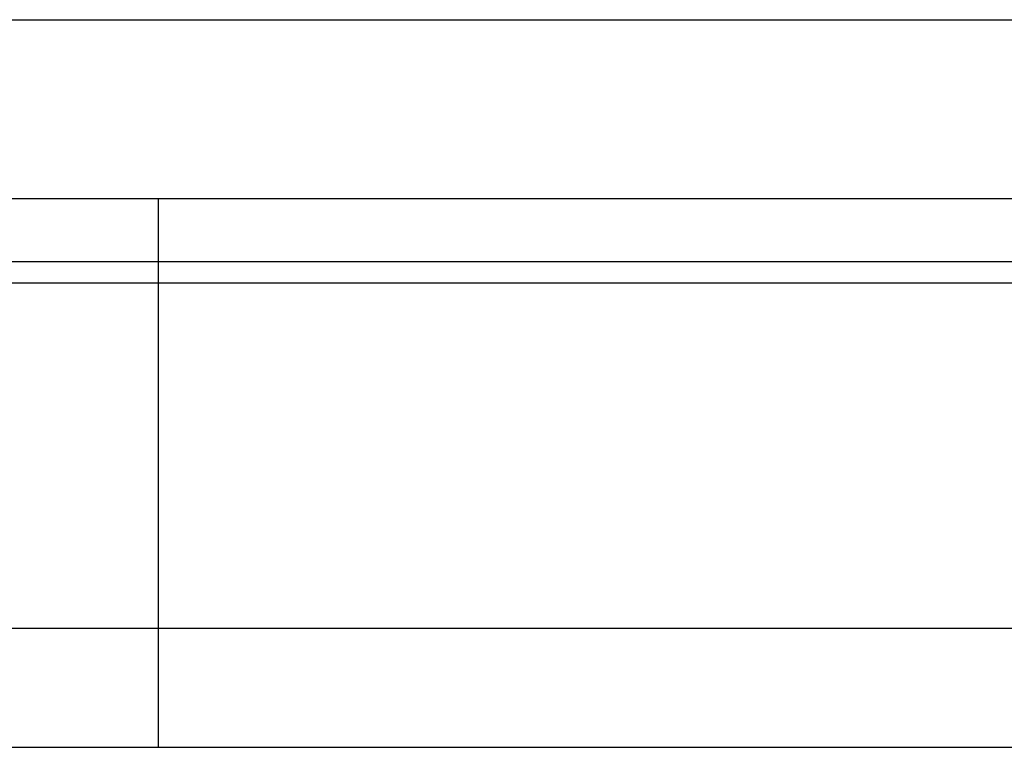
# Model space of a CAD drawing. Header units: millimetres. Extents: x 719 to 986, y 92 to 190.
# Tile 4 of 52: x 903 to 911, y 108 to 114. Entities that reach past the tile are written whole.
import ezdxf
from ezdxf.lldxf.tags import DXFTag

# ---------------------------------------------------------------- set-up
doc = ezdxf.new("R2010")
doc.units = ezdxf.units.MM
doc.header["$LTSCALE"] = 0.15
doc.layers.add('HID', color=2, linetype='DASHED')
doc.layers.add('OUT', color=3, linetype='CONTINUOUS')
tags = doc.linetypes.add('DASHED', pattern=[25.72, 12.86, -12.86]).pattern_tags.tags
tags[6:7] = [DXFTag(74, 4), DXFTag(75, 0), DXFTag(340, '0'), DXFTag(46, 0.0), DXFTag(50, 0.0), DXFTag(44, 0.0), DXFTag(45, 0.0)]
tags[4:5] = [DXFTag(74, 4), DXFTag(75, 0), DXFTag(340, '0'), DXFTag(46, 0.0), DXFTag(50, 0.0), DXFTag(44, 0.0), DXFTag(45, 0.0)]

msp = doc.modelspace()

# ---------------------------------------------------------------- linework, layer by layer
at = {"layer": 'HID', "color": 0}
msp.add_line((903.903, 112.73), (903.903, 108.13), dxfattribs=at)
at = {"layer": 'OUT', "color": 0, "linetype": 'Continuous'}
msp.add_line((898.553, 114.23), (945.253, 114.23), dxfattribs=at)
at = {"layer": 'OUT', "color": 0}
for p, q in [((898.553, 112.73), (945.253, 112.73)), ((855.6231, 112.2032), (985.903, 112.2032)), ((855.6183, 112.0231), (985.903, 112.0231)), ((855.0551, 109.1299), (985.903, 109.1299)), ((820.903, 108.13), (985.903, 108.13))]:
    msp.add_line(p, q, dxfattribs=at)

doc.saveas('drawing.dxf')
